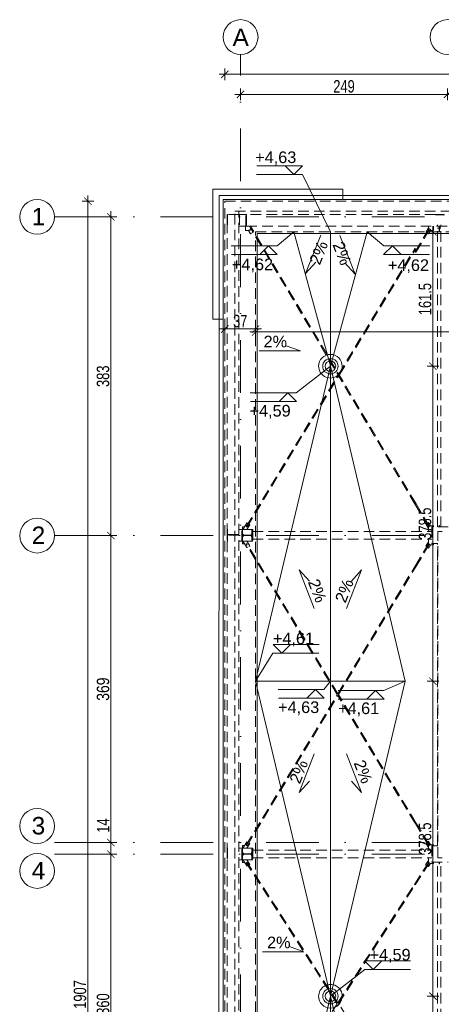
# Model space of a CAD drawing. Header units: millimetres. Extents: x -13532 to 2392, y -5241 to 5322.
# Tile 8 of 256: x -11799 to -11292, y -755 to 428. Entities that reach past the tile are written whole.
import ezdxf

# ---------------------------------------------------------------- set-up
doc = ezdxf.new("R2010")
doc.units = ezdxf.units.MM
doc.linetypes.add('DASHED', pattern=[19.05, 12.7, -6.35])
doc.linetypes.add('KRESKAKROPKA2', pattern=[12.7, 6.35, -3.175, 0, -3.175])
doc.layers.get('0').update_dxf_attribs({"lineweight": 9, "true_color": 0x939393})
doc.layers.get('Defpoints').update_dxf_attribs({"true_color": 0xdae6d4})
for name, color, linetype, lineweight, true_color in [('a___wymiary', 7, 'Continuous', 5, 0x666666), ('KONSTRUKCJA - CIE - AGP1', 7, 'Continuous', 5, 0xbfbfbf), ('OPIS - AGP1', 7, 'Continuous', 0, 0x7f7f7f), ('OSI', 7, 'KRESKAKROPKA2', 5, 0x7f7f7f), ('wymiary', 7, 'Continuous', 5, 0x7f7f7f), ('WYMIARY - AGP1', 7, 'Continuous', 5, 0x716d5a)]:
    doc.layers.add(name, color=color, linetype=linetype, lineweight=lineweight, true_color=true_color)
for name, color, linetype, lineweight in [('cz-sr', 150, 'Continuous', 15), ('dach', 151, 'Continuous', 9), ('dach yo', 220, 'Continuous', 13), ('LINII', 7, 'Continuous', 15), ('Wymiarowanie - Poziomy - AGP1', 172, 'Continuous', 5)]:
    doc.layers.add(name, color=color, linetype=linetype, lineweight=lineweight)
doc.styles.add('ARIAL', font='arial.ttf', dxfattribs={"width": 0.8})
doc.styles.add('ARIAL NARROW', font='ARIALN.TTF', dxfattribs={"width": 0.9})
doc.styles.add('GENERATED_STYLE_2', font='ARIAL.TTF', dxfattribs={"width": 0.999153})
doc.dimstyles.new('wymiary agp1', dxfattribs={"dimtxt": 15, "dimasz": 5, "dimexe": 5, "dimexo": 5, "dimgap": 1.8, "dimtad": 1, "dimdec": 3, "dimrnd": 0.5, "dimdsep": 46, "dimtxsty": 'ARIAL NARROW', "dimblk": 'znacznik', "dimcen": 1.5, "dimse1": 1, "dimse2": 1, "dimclrd": 256, "dimclre": 256, "dimazin": 0, "dimtfac": 1, "dimtdec": 3, "dimtmove": 1, "dimatfit": 3, "dimldrblk": 'znacznik', "dimfxl": 1000, "dimfxlon": 1, "dimlwd": -1, "dimarcsym": 0})

# ---------------------------------------------------------------- blocks, each defined once
blk = doc.blocks.new('Z$W@#173E0F83')
at = {"layer": 'cz-sr'}
for p, q in [((142.4, 13.9), (142.4, 1.4)), ((-14, -142.5), (-1.5, -142.5))]:
    blk.add_line(p, q, dxfattribs=at)
for points in [[(142.4, 13.9), (-14, 13.9), (-14, -142.5)], [(142.4, 6.4), (-6.5, 6.4), (-6.5, -142.5)], [(142.4, 1.4), (-1.5, 1.4), (-1.5, -142.5)]]:
    blk.add_lwpolyline(points, dxfattribs=at)
blk = doc.blocks.new('osi')
at = {"layer": 'OSI', "ltscale": 10}
for p, q in [((-11533.2, 845.9), (-11533.2, 3158.9)), ((-11756.7, 2963.9), (-9340.1, 2963.9)), ((-11756.7, 2580.9), (-9340.1, 2580.9)), ((-11756.7, 2211.9), (-9340.1, 2211.9)), ((-11756.7, 2197.9), (-9340.1, 2197.9))]:
    blk.add_line(p, q, dxfattribs=at)
at = {"layer": 'OSI', "linetype": 'Continuous'}
for centre in [(-11533.2, 3179.9), (-11284.4, 3179.9), (-11777.7, 2963.9), (-11777.7, 2580.9), (-11777.7, 2231.9), (-11777.7, 2177.9)]:
    blk.add_circle(centre, 21, dxfattribs=at)
at = {"layer": 'LINII', "color": 18, "true_color": 0x000000, "char_height": 21, "attachment_point": 1, "style": 'ARIAL'}
for s, insert, width in [('{\\W1;A}', (-11542.8, 3190.2), 24.131), ('{\\fArial|b0|i0|c238|p34;\\W1;1}', (-11784.3, 2974.7), 20.203), ('{\\fArial|b0|i0|c238|p34;\\W1;2}', (-11784.3, 2591.7), 20.203), ('{\\fArial|b0|i0|c238|p34;\\W1;3}', (-11784.3, 2242.7), 20.203), ('{\\fArial|b0|i0|c238|p34;\\W1;4}', (-11784.3, 2188.7), 20.203)]:
    blk.add_mtext(s, dxfattribs=dict(at, insert=insert, width=width))
blk = doc.blocks.new('znacznik')
at = {"layer": 'a___wymiary'}
for p, q in [((1.39, 0), (-1.39, 0)), ((0, 1.39), (0, -1.39))]:
    blk.add_line(p, q, dxfattribs=at)
at = {"layer": 'a___wymiary', "const_width": 0.2}
blk.add_lwpolyline([(0.88, 0.88), (-0.88, -0.88)], dxfattribs=at)
blk = doc.blocks.new('*D662')
at = {"layer": 'Defpoints', "color": 0}
for p in [(-11425.1, 11.6), (-11301.9, 11.6), (-11360.6, -366.9)]:
    blk.add_point(p, dxfattribs=at)
at = {"layer": 'WYMIARY - AGP1'}
blk.add_line((-11301.9, -361.9), (-11301.9, 6.6), dxfattribs=at)
at = {"layer": 'WYMIARY - AGP1', "xscale": 5, "yscale": 5, "zscale": 5}
for p, rotation in [((-11301.9, 11.6), 90), ((-11301.9, -366.9), 270)]:
    blk.add_blockref('znacznik', p, dxfattribs=dict(at, rotation=rotation))
at = {"layer": 'WYMIARY - AGP1', "color": 18, "true_color": 0x000000, "insert": (-11311.4, -177.6), "char_height": 15, "attachment_point": 5, "rotation": 90, "style": 'ARIAL NARROW'}
blk.add_mtext('378.5', dxfattribs=at)
blk = doc.blocks.new('*D677')
at = {"layer": 'Defpoints', "color": 0}
for p in [(-11425.1, -745.4), (-11301.9, -745.4), (-11401.7, -1123.9)]:
    blk.add_point(p, dxfattribs=at)
at = {"layer": 'WYMIARY - AGP1'}
blk.add_line((-11301.9, -1118.9), (-11301.9, -750.4), dxfattribs=at)
at = {"layer": 'WYMIARY - AGP1', "xscale": 5, "yscale": 5, "zscale": 5}
for p, rotation in [((-11301.9, -745.4), 90), ((-11301.9, -1123.9), 270)]:
    blk.add_blockref('znacznik', p, dxfattribs=dict(at, rotation=rotation))
at = {"layer": 'WYMIARY - AGP1', "color": 18, "true_color": 0x000000, "insert": (-11311.4, -934.6), "char_height": 15, "attachment_point": 5, "rotation": 90, "style": 'ARIAL NARROW'}
blk.add_mtext('378.5', dxfattribs=at)
blk = doc.blocks.new('*D678')
at = {"layer": 'Defpoints', "color": 0}
for p in [(-11417.1, -366.9), (-11301.9, -366.9), (-11425.1, -745.4)]:
    blk.add_point(p, dxfattribs=at)
at = {"layer": 'WYMIARY - AGP1'}
blk.add_line((-11301.9, -740.4), (-11301.9, -371.9), dxfattribs=at)
at = {"layer": 'WYMIARY - AGP1', "xscale": 5, "yscale": 5, "zscale": 5}
for p, rotation in [((-11301.9, -366.9), 90), ((-11301.9, -745.4), 270)]:
    blk.add_blockref('znacznik', p, dxfattribs=dict(at, rotation=rotation))
at = {"layer": 'WYMIARY - AGP1', "color": 18, "true_color": 0x000000, "insert": (-11311.4, -556.1), "char_height": 15, "attachment_point": 5, "rotation": 90, "style": 'ARIAL NARROW'}
blk.add_mtext('378.5', dxfattribs=at)
blk = doc.blocks.new('*D679')
at = {"layer": 'Defpoints', "color": 0}
for p in [(-11417.4, 173), (-11301.9, 173), (-11425.1, 11.6)]:
    blk.add_point(p, dxfattribs=at)
at = {"layer": 'WYMIARY - AGP1'}
blk.add_line((-11301.9, 16.6), (-11301.9, 168), dxfattribs=at)
at = {"layer": 'WYMIARY - AGP1', "xscale": 5, "yscale": 5, "zscale": 5}
for p, rotation in [((-11301.9, 173), 90), ((-11301.9, 11.6), 270)]:
    blk.add_blockref('znacznik', p, dxfattribs=dict(at, rotation=rotation))
at = {"layer": 'WYMIARY - AGP1', "color": 18, "true_color": 0x000000, "insert": (-11311.4, 92.3), "char_height": 15, "attachment_point": 5, "rotation": 90, "style": 'ARIAL NARROW'}
blk.add_mtext('161.5', dxfattribs=at)
blk = doc.blocks.new('*D1009')
at = {"layer": 'Defpoints', "color": 0}
for p in [(-11689, -574.9), (-11561.1, -574.9), (-11563.8, -934.9)]:
    blk.add_point(p, dxfattribs=at)
at = {"layer": 'WYMIARY - AGP1'}
blk.add_line((-11689, -929.9), (-11689, -579.9), dxfattribs=at)
at = {"layer": 'WYMIARY - AGP1', "xscale": 5, "yscale": 5, "zscale": 5}
for p, rotation in [((-11689, -574.9), 90), ((-11689, -934.9), 270)]:
    blk.add_blockref('znacznik', p, dxfattribs=dict(at, rotation=rotation))
at = {"layer": 'WYMIARY - AGP1', "color": 18, "true_color": 0x000000, "insert": (-11698.5, -754.9), "char_height": 15, "attachment_point": 5, "rotation": 90, "style": 'ARIAL NARROW'}
blk.add_mtext('360', dxfattribs=at)
blk = doc.blocks.new('*D1010')
at = {"layer": 'Defpoints', "color": 0}
for p in [(-11689, -191.9), (-11565.2, -191.9), (-11572, -560.9)]:
    blk.add_point(p, dxfattribs=at)
at = {"layer": 'WYMIARY - AGP1'}
blk.add_line((-11689, -555.9), (-11689, -196.9), dxfattribs=at)
at = {"layer": 'WYMIARY - AGP1', "xscale": 5, "yscale": 5, "zscale": 5}
for p, rotation in [((-11689, -191.9), 90), ((-11689, -560.9), 270)]:
    blk.add_blockref('znacznik', p, dxfattribs=dict(at, rotation=rotation))
at = {"layer": 'WYMIARY - AGP1', "color": 18, "true_color": 0x000000, "insert": (-11698.5, -376.4), "char_height": 15, "attachment_point": 5, "rotation": 90, "style": 'ARIAL'}
blk.add_mtext('369', dxfattribs=at)
blk = doc.blocks.new('*D1011')
at = {"layer": 'Defpoints', "color": 0}
for p in [(-11689, 191.1), (-11572, 191.1), (-11565.2, -191.9)]:
    blk.add_point(p, dxfattribs=at)
at = {"layer": 'WYMIARY - AGP1'}
blk.add_line((-11689, -186.9), (-11689, 186.1), dxfattribs=at)
at = {"layer": 'WYMIARY - AGP1', "xscale": 5, "yscale": 5, "zscale": 5}
for p, rotation in [((-11689, 191.1), 90), ((-11689, -191.9), 270)]:
    blk.add_blockref('znacznik', p, dxfattribs=dict(at, rotation=rotation))
at = {"layer": 'WYMIARY - AGP1', "color": 18, "true_color": 0x000000, "insert": (-11698.5, -0.4), "char_height": 15, "attachment_point": 5, "rotation": 90, "style": 'ARIAL NARROW'}
blk.add_mtext('383', dxfattribs=at)
blk = doc.blocks.new('*D1012')
at = {"layer": 'Defpoints', "color": 0}
for p in [(-10296.7, 362.5), (-11552.1, 173.8), (-10296.7, 169.6)]:
    blk.add_point(p, dxfattribs=at)
at = {"layer": 'WYMIARY - AGP1'}
blk.add_line((-11547.1, 362.5), (-10301.7, 362.5), dxfattribs=at)
at = {"layer": 'WYMIARY - AGP1', "xscale": 5, "yscale": 5, "zscale": 5, "rotation": 180}
blk.add_blockref('znacznik', (-11552.1, 362.5), dxfattribs=at)
at = {"layer": 'WYMIARY - AGP1', "xscale": 5, "yscale": 5, "zscale": 5}
blk.add_blockref('znacznik', (-10296.7, 362.5), dxfattribs=at)
at = {"layer": 'WYMIARY - AGP1', "color": 18, "true_color": 0x000000, "insert": (-10892.8, 371.9), "char_height": 15, "attachment_point": 5, "style": 'ARIAL NARROW'}
blk.add_mtext('1255.5', dxfattribs=at)
blk = doc.blocks.new('*D1013')
at = {"layer": 'Defpoints', "color": 0}
for p in [(-11284.4, 338.4), (-11284.4, 237), (-11533.2, 223.4)]:
    blk.add_point(p, dxfattribs=at)
at = {"layer": 'WYMIARY - AGP1'}
blk.add_line((-11528.2, 338.4), (-11289.4, 338.4), dxfattribs=at)
at = {"layer": 'WYMIARY - AGP1', "xscale": 5, "yscale": 5, "zscale": 5, "rotation": 180}
blk.add_blockref('znacznik', (-11533.2, 338.4), dxfattribs=at)
at = {"layer": 'WYMIARY - AGP1', "xscale": 5, "yscale": 5, "zscale": 5}
blk.add_blockref('znacznik', (-11284.4, 338.4), dxfattribs=at)
at = {"layer": 'WYMIARY - AGP1', "color": 18, "true_color": 0x000000, "insert": (-11408.8, 347.9), "char_height": 15, "attachment_point": 5, "style": 'ARIAL NARROW'}
blk.add_mtext('249', dxfattribs=at)
blk = doc.blocks.new('*D1014')
at = {"layer": 'Defpoints', "color": 0}
for p in [(-11544.8, 210), (-11716.7, -1696.9), (-11544.8, -1696.9)]:
    blk.add_point(p, dxfattribs=at)
at = {"layer": 'WYMIARY - AGP1'}
blk.add_line((-11716.7, 205), (-11716.7, -1691.9), dxfattribs=at)
at = {"layer": 'WYMIARY - AGP1', "xscale": 5, "yscale": 5, "zscale": 5}
for p, rotation in [((-11716.7, 210), 90), ((-11716.7, -1696.9), 270)]:
    blk.add_blockref('znacznik', p, dxfattribs=dict(at, rotation=rotation))
at = {"layer": 'WYMIARY - AGP1', "color": 18, "true_color": 0x000000, "insert": (-11726.2, -743.4), "char_height": 15, "attachment_point": 5, "rotation": 90, "style": 'ARIAL NARROW'}
blk.add_mtext('1907', dxfattribs=at)
blk = doc.blocks.new('dffdh')
at = {"layer": 'KONSTRUKCJA - CIE - AGP1', "linetype": 'DASHED'}
for p, q in [((-32771, 7468.4), (-32771, 7857.4)), ((-32784.6, 7853.1), (-32785, 7853.1)), ((-32785, 7853.1), (-32785, 7839.1)), ((-32771, 7853.1), (-32784.6, 7853.1)), ((-32784.6, 7853.1), (-32784.6, 7839.1)), ((-32771, 7853.1), (-32770.2, 7853.1)), ((-32762.7, 7853.1), (-32770.2, 7853.1)), ((-32770.2, 7853.1), (-32770.2, 7839.1)), ((-32762.1, 7853.1), (-32762.7, 7853.1)), ((-32762.7, 7839.1), (-32762.7, 7853.1)), ((-32762.1, 7839.1), (-32762.1, 7853.1)), ((-32534.7, 7853.1), (-32762.1, 7853.1)), ((-32762.1, 7853.1), (-32762.1, 7839.1)), ((-32534.7, 7852.7), (-32534.7, 7853.1)), ((-32523.7, 7852.7), (-32534.7, 7852.7)), ((-32524.2, 7853.1), (-32534.2, 7853.1)), ((-32534.2, 7853.1), (-32534.2, 7852.7)), ((-32785, 7843.4), (-32785, 7474.9)), ((-32784.6, 7839.1), (-32785, 7839.1)), ((-32784.6, 7839.1), (-32784.6, 7839.1)), ((-32771, 7839.1), (-32770.2, 7839.1)), ((-32770.2, 7839.1), (-32762.7, 7839.1)), ((-32763.1, 7833.8), (-32763.1, 7839.1)), ((-32759.1, 7833.8), (-32763.1, 7833.8)), ((-32762.1, 7839.1), (-32762.7, 7839.1)), ((-32762.1, 7839.1), (-32289.8, 7839.1)), ((-32759.6, 7833.8), (-32757.2, 7829.8)), ((-32759.1, 7833.8), (-32757.1, 7835.3)), ((-32559.1, 7504.5), (-32758.1, 7838.3)), ((-32758.1, 7834), (-32757.9, 7834)), ((-32757.9, 7834), (-32757.6, 7834.3)), ((-32757.6, 7834.3), (-32757.2, 7834.5)), ((-32757.2, 7834.5), (-32757.1, 7834.6)), ((-32757.1, 7835.3), (-32757.1, 7839.1)), ((-32757.1, 7837.4), (-32757.1, 7839.1)), ((-32558.1, 7505.1), (-32757.1, 7838.9)), ((-32753.8, 7831.8), (-32757.1, 7837.4)), ((-32753.8, 7831.9), (-32757.1, 7837.4)), ((-32757.1, 7835.3), (-32757.1, 7835.3)), ((-32559.3, 7808.1), (-32543.2, 7834.6)), ((-32558.3, 7807.5), (-32542.2, 7834)), ((-32546.5, 7831.9), (-32543.2, 7837.3)), ((-32543.2, 7835.3), (-32543.2, 7839.1)), ((-32541.2, 7833.8), (-32543.2, 7835.3)), ((-32543.1, 7834.5), (-32543.2, 7834.6)), ((-32543.2, 7834.6), (-32543.1, 7834.5)), ((-32543.1, 7834.5), (-32542.7, 7834.3)), ((-32542.7, 7834.3), (-32543.1, 7834.5)), ((-32540.6, 7833.8), (-32543.1, 7829.8)), ((-32543.1, 7829.8), (-32540.6, 7833.8)), ((-32542.7, 7834.3), (-32542.4, 7834)), ((-32542.4, 7834.1), (-32542.7, 7834.3)), ((-32542.2, 7834), (-32542.4, 7834.1)), ((-32542.4, 7834), (-32542.2, 7834)), ((-32537.2, 7833.8), (-32541.2, 7833.8)), ((-32537.2, 7839.1), (-32537.2, 7833.8)), ((-32537.2, 7833.8), (-32537.2, 7839.1)), ((-32537.2, 7833.8), (-32537.2, 7833.8)), ((-32532.2, 7477.4), (-32532.2, 7840.7)), ((-32532.2, 7836.4), (-32530.5, 7836.4)), ((-32530.5, 7839.1), (-32530.5, 7832.4)), ((-32530.5, 7836.9), (-32529.9, 7836.9)), ((-32529.9, 7836.9), (-32529.9, 7839.1)), ((-32529.3, 7836.9), (-32529.9, 7836.9)), ((-32529.9, 7832.4), (-32529.9, 7836.9)), ((-32529.9, 7836.4), (-32528.2, 7836.4)), ((-32529.3, 7839.1), (-32529.3, 7836.9)), ((-32528.2, 7477.4), (-32528.2, 7840.7)), ((-32757.2, 7829.8), (-32756, 7830.5)), ((-32757.2, 7829.8), (-32756, 7830.5)), ((-32757.2, 7829.8), (-32757.2, 7829.8)), ((-32755, 7831.1), (-32753.8, 7831.9)), ((-32755, 7831.1), (-32753.8, 7831.8)), ((-32753.8, 7831.8), (-32753.8, 7831.9)), ((-32546.5, 7831.9), (-32545.3, 7831.2)), ((-32544.3, 7830.6), (-32543.1, 7829.8)), ((-32543.1, 7829.8), (-32543.1, 7829.8)), ((-32530.5, 7832.4), (-32529.9, 7832.4)), ((-32651.1, 7661.2), (-32559.3, 7812.4)), ((-32650.4, 7660), (-32558.3, 7811.8)), ((-32559.2, 7808), (-32559.3, 7808.1)), ((-32559.3, 7808.1), (-32559.2, 7808)), ((-32558.8, 7807.8), (-32559.2, 7808)), ((-32559.2, 7808), (-32558.8, 7807.8)), ((-32558.5, 7807.6), (-32558.8, 7807.8)), ((-32558.8, 7807.8), (-32558.5, 7807.6)), ((-32558.3, 7807.5), (-32558.5, 7807.6)), ((-32558.5, 7807.6), (-32558.3, 7807.5)), ((-32762.3, 7478), (-32651.8, 7660)), ((-32761.3, 7477.4), (-32651.1, 7658.9)), ((-32559.1, 7504.5), (-32559, 7504.6)), ((-32559, 7504.6), (-32559.1, 7504.5)), ((-32543.2, 7477.9), (-32559.1, 7504.5)), ((-32559, 7504.6), (-32558.6, 7504.8)), ((-32558.6, 7504.8), (-32559, 7504.6)), ((-32558.6, 7504.8), (-32558.2, 7505.1)), ((-32558.2, 7505.1), (-32558.6, 7504.8)), ((-32558.2, 7505.1), (-32558.1, 7505.1)), ((-32558.1, 7505.1), (-32558.2, 7505.1)), ((-32542.2, 7478.5), (-32558.1, 7505.1)), ((-32761.4, 7482.2), (-32765.8, 7474.9)), ((-32761.5, 7474.4), (-32758, 7480.1)), ((-32758, 7480.1), (-32761.5, 7474.4)), ((-32761.4, 7482.2), (-32760.2, 7481.5)), ((-32761.4, 7482.2), (-32761.4, 7482.2)), ((-32761.4, 7482.2), (-32760.2, 7481.5)), ((-32759.2, 7480.8), (-32758, 7480.1)), ((-32759.2, 7480.8), (-32758, 7480.1)), ((-32758, 7480.1), (-32758, 7480.1)), ((-32546.5, 7480.6), (-32545.3, 7481.3)), ((-32543.2, 7475.1), (-32546.5, 7480.6)), ((-32544.2, 7482), (-32543, 7482.7)), ((-32541.2, 7478.6), (-32543.2, 7477.1)), ((-32540.6, 7478.6), (-32543, 7482.7)), ((-32543, 7482.7), (-32543, 7482.7)), ((-32543, 7482.7), (-32540.6, 7478.6)), ((-32537.2, 7478.6), (-32541.2, 7478.6)), ((-32537.2, 7477.4), (-32537.2, 7478.6)), ((-32537.2, 7477.4), (-32537.2, 7478.6)), ((-32530.5, 7477.4), (-32530.5, 7479.1)), ((-32530.5, 7479.1), (-32529.9, 7479.1)), ((-32529.9, 7479.1), (-32529.9, 7477.4)), ((-32785, 7474.9), (-32784.6, 7474.9)), ((-32784.6, 7474.4), (-32785, 7474.4)), ((-32785, 7474.4), (-32785, 7460.4)), ((-32784.6, 7474.9), (-32784.6, 7468.4)), ((-32784.6, 7467.4), (-32784.6, 7468.4)), ((-32784.6, 7468.4), (-32771, 7468.4)), ((-32771, 7467.4), (-32784.6, 7467.4)), ((-32784.6, 7467.4), (-32784.6, 7459.9)), ((-32783.1, 7468.2), (-32783.3, 7468.4)), ((-32772.1, 7467.4), (-32772.1, 7468.4)), ((-32771.7, 7467.4), (-32771.7, 7468.4)), ((-32771, 7474.4), (-32767.7, 7474.4)), ((-32771, 6724.9), (-32771, 7467.4)), ((-32767.7, 7460.4), (-32767.7, 7474.4)), ((-32767.7, 7474.4), (-32766.9, 7474.4)), ((-32766.9, 7477.7), (-32764.2, 7477.7)), ((-32766.9, 7474.4), (-32766.9, 7477.7)), ((-32766.9, 7474.4), (-32766.9, 7467.7)), ((-32765.4, 7467.7), (-32766.9, 7469.2)), ((-32766.9, 7467.7), (-32755.3, 7467.7)), ((-32755.3, 7467.1), (-32766.9, 7467.1)), ((-32766.9, 7467.1), (-32766.9, 7460.4)), ((-32766.9, 7465.6), (-32765.4, 7467.1)), ((-32766.8, 7474.4), (-32766.8, 7469.2)), ((-32755.4, 7474.4), (-32766.8, 7474.4)), ((-32766.8, 7469.2), (-32765.3, 7467.7)), ((-32765.3, 7467.1), (-32766.8, 7465.6)), ((-32765.8, 7474.9), (-32765.7, 7474.4)), ((-32762.2, 7477.9), (-32762.3, 7478)), ((-32761.8, 7477.7), (-32762.2, 7477.9)), ((-32761.4, 7477.5), (-32761.8, 7477.7)), ((-32761.3, 7477.4), (-32761.4, 7477.5)), ((-32760.9, 7474.4), (-32760.9, 7475.4)), ((-32756.9, 7467.7), (-32755.4, 7469.2)), ((-32755.4, 7465.6), (-32756.9, 7467.1)), ((-32755.4, 7469.2), (-32755.4, 7474.4)), ((-32755.4, 7474.4), (-32755.3, 7474.4)), ((-32755.3, 7467.7), (-32755.3, 7474.4)), ((-32755.3, 7474.4), (-32754.4, 7474.4)), ((-32755.3, 7460.4), (-32755.3, 7467.1)), ((-32754.4, 7474.4), (-32754.4, 7460.4)), ((-32754.4, 7462.8), (-32754.4, 7471.9)), ((-32754.4, 7471.9), (-32539.3, 7471.9)), ((-32543.1, 7478), (-32543.2, 7477.9)), ((-32543.2, 7477.9), (-32543.1, 7478)), ((-32543.2, 7477.1), (-32543.2, 7471.9)), ((-32542.7, 7478.2), (-32543.1, 7478)), ((-32543.1, 7478), (-32542.7, 7478.2)), ((-32542.3, 7478.4), (-32542.7, 7478.2)), ((-32542.7, 7478.2), (-32542.3, 7478.4)), ((-32542.3, 7478.4), (-32542.2, 7478.5)), ((-32542.2, 7478.5), (-32542.3, 7478.4)), ((-32539.3, 7477.4), (-32539.3, 7457.4)), ((-32519.3, 7477.4), (-32539.3, 7477.4)), ((-32532.1, 7079.8), (-32532.1, 7471.9)), ((-32532.1, 7471.9), (-32526.6, 7471.9)), ((-32785, 7460.4), (-32784.6, 7460.4)), ((-32785, 7459.9), (-32785, 7091.9)), ((-32784.6, 7459.9), (-32785, 7459.9)), ((-32784.6, 7459.9), (-32784.6, 7459.9)), ((-32771, 7460.4), (-32767.7, 7460.4)), ((-32766.9, 7460.4), (-32767.7, 7460.4)), ((-32766.9, 7457.1), (-32766.9, 7460.4)), ((-32766.9, 7457.1), (-32764.2, 7457.1)), ((-32766.8, 7465.6), (-32766.8, 7460.4)), ((-32766.8, 7460.4), (-32755.4, 7460.4)), ((-32765.7, 7460.4), (-32765.8, 7459.8)), ((-32765.8, 7459.8), (-32761.4, 7452.6)), ((-32762.3, 7456.7), (-32762.2, 7456.8)), ((-32652.8, 7275.9), (-32762.3, 7456.7)), ((-32762.2, 7456.8), (-32761.8, 7457)), ((-32761.8, 7457), (-32761.4, 7457.3)), ((-32758, 7454.6), (-32761.5, 7460.4)), ((-32758, 7454.6), (-32761.5, 7460.4)), ((-32761.4, 7457.3), (-32761.3, 7457.3)), ((-32652.1, 7277), (-32761.3, 7457.3)), ((-32760.9, 7459.4), (-32760.9, 7460.4)), ((-32755.4, 7460.4), (-32755.4, 7465.6)), ((-32755.4, 7460.4), (-32755.3, 7460.4)), ((-32754.4, 7460.4), (-32755.3, 7460.4)), ((-32754.4, 7462.8), (-32539.3, 7462.8)), ((-32559.3, 7430.3), (-32543.2, 7456.9)), ((-32558.3, 7429.7), (-32542.2, 7456.2)), ((-32546.5, 7454.2), (-32543.2, 7459.7)), ((-32543.2, 7457.6), (-32543.2, 7462.8)), ((-32541.2, 7456.1), (-32543.2, 7457.6)), ((-32543.1, 7456.8), (-32543.2, 7456.9)), ((-32543.2, 7456.9), (-32543.1, 7456.8)), ((-32543.1, 7456.8), (-32542.7, 7456.5)), ((-32542.7, 7456.6), (-32543.1, 7456.8)), ((-32540.6, 7456.1), (-32543.1, 7452.1)), ((-32543.1, 7452.1), (-32540.6, 7456.1)), ((-32542.3, 7456.3), (-32542.7, 7456.6)), ((-32542.7, 7456.5), (-32542.4, 7456.3)), ((-32542.4, 7456.3), (-32542.2, 7456.2)), ((-32542.2, 7456.2), (-32542.3, 7456.3)), ((-32537.2, 7456.1), (-32541.2, 7456.1)), ((-32539.3, 7457.4), (-32532.1, 7457.4)), ((-32537.2, 7457.4), (-32537.2, 7456.1)), ((-32537.2, 7456.1), (-32537.2, 7457.4)), ((-32537.2, 7456.1), (-32537.2, 7456.1)), ((-32532.2, 7094.4), (-32532.2, 7457.4)), ((-32761.4, 7452.6), (-32760.2, 7453.3)), ((-32761.4, 7452.6), (-32760.2, 7453.3)), ((-32761.4, 7452.6), (-32761.4, 7452.6)), ((-32759.2, 7453.9), (-32758, 7454.6)), ((-32759.2, 7453.9), (-32758, 7454.6)), ((-32758, 7454.6), (-32758, 7454.6)), ((-32546.5, 7454.2), (-32545.3, 7453.5)), ((-32544.3, 7452.8), (-32543.1, 7452.1)), ((-32543.1, 7452.1), (-32543.1, 7452.1)), ((-32652.1, 7277), (-32559.3, 7430.3)), ((-32651.4, 7275.9), (-32558.3, 7429.7)), ((-32559.3, 7430.3), (-32559.1, 7430.3)), ((-32559.1, 7430.3), (-32559.3, 7430.3)), ((-32559.1, 7430.3), (-32558.8, 7430)), ((-32558.8, 7430), (-32559.1, 7430.3)), ((-32558.8, 7430), (-32558.4, 7429.8)), ((-32558.4, 7429.8), (-32558.8, 7430)), ((-32558.4, 7429.8), (-32558.3, 7429.7)), ((-32558.3, 7429.7), (-32558.4, 7429.8)), ((-32762.3, 7095), (-32652.8, 7275.9)), ((-32761.3, 7094.4), (-32652.1, 7274.7)), ((-32559.3, 7121.4), (-32652.1, 7274.7)), ((-32558.3, 7122), (-32651.4, 7275.9)), ((-32559.1, 7121.5), (-32559.3, 7121.4)), ((-32559.3, 7121.4), (-32559.1, 7121.5)), ((-32543.2, 7094.9), (-32559.3, 7121.4)), ((-32558.8, 7121.7), (-32559.1, 7121.5)), ((-32559.1, 7121.5), (-32558.8, 7121.7)), ((-32558.4, 7121.9), (-32558.8, 7121.7)), ((-32558.8, 7121.7), (-32558.4, 7121.9)), ((-32558.3, 7122), (-32558.4, 7121.9)), ((-32558.4, 7121.9), (-32558.3, 7122)), ((-32542.2, 7095.5), (-32558.3, 7122)), ((-32785, 7091.9), (-32784.6, 7091.9)), ((-32784.6, 7091.4), (-32785, 7091.4)), ((-32785, 7091.4), (-32785, 7077.4)), ((-32784.6, 7091.9), (-32784.6, 7076.9)), ((-32771, 7091.4), (-32767.7, 7091.4)), ((-32767.7, 7077.4), (-32767.7, 7091.4)), ((-32767.7, 7091.4), (-32766.9, 7091.4)), ((-32766.9, 7094.7), (-32764.2, 7094.7)), ((-32766.9, 7091.4), (-32766.9, 7094.7)), ((-32766.9, 7091.4), (-32766.9, 7084.7)), ((-32766.8, 7091.4), (-32766.8, 7086.2)), ((-32755.4, 7091.4), (-32766.8, 7091.4)), ((-32761.4, 7099.2), (-32765.8, 7091.9)), ((-32765.8, 7091.9), (-32765.7, 7091.4)), ((-32762.2, 7094.9), (-32762.3, 7095)), ((-32761.8, 7094.7), (-32762.2, 7094.9)), ((-32761.4, 7094.5), (-32761.8, 7094.7)), ((-32761.5, 7091.4), (-32758, 7097.1)), ((-32758, 7097.1), (-32761.5, 7091.4)), ((-32761.4, 7099.2), (-32760.2, 7098.5)), ((-32761.4, 7099.2), (-32761.4, 7099.2)), ((-32761.4, 7099.2), (-32760.2, 7098.5)), ((-32761.3, 7094.4), (-32761.4, 7094.5)), ((-32760.9, 7091.4), (-32760.9, 7092.4)), ((-32759.2, 7097.9), (-32758, 7097.1)), ((-32759.2, 7097.8), (-32758, 7097.1)), ((-32758, 7097.1), (-32758, 7097.1)), ((-32755.4, 7091.4), (-32755.3, 7091.4)), ((-32755.4, 7086.2), (-32755.4, 7091.4)), ((-32755.3, 7084.7), (-32755.3, 7091.4)), ((-32755.3, 7091.4), (-32754.4, 7091.4)), ((-32754.4, 7091.4), (-32754.4, 7077.4)), ((-32754.4, 7079.8), (-32754.4, 7088.9)), ((-32754.4, 7088.9), (-32539.3, 7088.9)), ((-32546.5, 7097.6), (-32545.3, 7098.3)), ((-32543.2, 7092.1), (-32546.5, 7097.6)), ((-32544.3, 7098.9), (-32543.1, 7099.7)), ((-32541.2, 7095.6), (-32543.2, 7094.1)), ((-32543.1, 7095), (-32543.2, 7094.9)), ((-32543.2, 7094.9), (-32543.1, 7095)), ((-32543.2, 7094.1), (-32543.2, 7088.9)), ((-32543.1, 7099.7), (-32543, 7099.6)), ((-32543.1, 7099.7), (-32540.6, 7095.6)), ((-32542.7, 7095.2), (-32543.1, 7095)), ((-32543.1, 7095), (-32542.7, 7095.2)), ((-32540.6, 7095.6), (-32543, 7099.6)), ((-32542.4, 7095.4), (-32542.7, 7095.2)), ((-32542.7, 7095.2), (-32542.3, 7095.4)), ((-32542.2, 7095.5), (-32542.4, 7095.4)), ((-32542.3, 7095.4), (-32542.2, 7095.5)), ((-32537.2, 7095.6), (-32541.2, 7095.6)), ((-32539.3, 7094.4), (-32539.3, 7074.4)), ((-32539.3, 7094.4), (-32532.1, 7094.4)), ((-32537.2, 7094.4), (-32537.2, 7095.6)), ((-32537.2, 7094.4), (-32537.2, 7095.6)), ((-32785, 7077.4), (-32784.6, 7077.4)), ((-32784.6, 7076.9), (-32785, 7076.9)), ((-32785, 7076.9), (-32785, 6731.9)), ((-32771, 7077.4), (-32767.7, 7077.4)), ((-32766.9, 7077.4), (-32767.7, 7077.4)), ((-32765.4, 7084.7), (-32766.9, 7086.2)), ((-32766.9, 7084.7), (-32755.3, 7084.7)), ((-32766.9, 7082.6), (-32765.4, 7084.1)), ((-32755.3, 7084.1), (-32766.9, 7084.1)), ((-32766.9, 7084.1), (-32766.9, 7077.4)), ((-32766.9, 7074.1), (-32766.9, 7077.4)), ((-32766.8, 7086.2), (-32765.3, 7084.7)), ((-32765.3, 7084.1), (-32766.8, 7082.6)), ((-32766.8, 7082.6), (-32766.8, 7077.4)), ((-32766.8, 7077.4), (-32755.4, 7077.4)), ((-32765.7, 7077.4), (-32765.8, 7076.8)), ((-32765.8, 7076.8), (-32761.2, 7069.6)), ((-32757.9, 7071.8), (-32761.5, 7077.4)), ((-32757.8, 7071.8), (-32761.4, 7077.4)), ((-32760.9, 7076.5), (-32760.9, 7077.4)), ((-32756.9, 7084.7), (-32755.4, 7086.2)), ((-32755.4, 7082.6), (-32756.9, 7084.1)), ((-32755.4, 7077.4), (-32755.4, 7082.6)), ((-32755.4, 7077.4), (-32755.3, 7077.4)), ((-32755.3, 7077.4), (-32755.3, 7084.1)), ((-32754.4, 7077.4), (-32755.3, 7077.4)), ((-32754.4, 7079.8), (-32539.3, 7079.8)), ((-32546.6, 7071.3), (-32543.2, 7076.7)), ((-32543.2, 7074.6), (-32543.2, 7079.8)), ((-32532.1, 7079.8), (-32526.6, 7079.8)), ((-32766.9, 7074.1), (-32764.1, 7074.1)), ((-32762.2, 7073.8), (-32762.1, 7073.9)), ((-32652.8, 6904.4), (-32762.2, 7073.8)), ((-32762.1, 7073.9), (-32761.7, 7074.1)), ((-32761.7, 7074.1), (-32761.4, 7074.3)), ((-32761.4, 7074.3), (-32761.2, 7074.4)), ((-32652.1, 6905.5), (-32761.2, 7074.4)), ((-32761.2, 7069.6), (-32760.1, 7070.4)), ((-32761.2, 7069.6), (-32760, 7070.4)), ((-32761.2, 7069.6), (-32761.2, 7069.6)), ((-32759, 7071), (-32757.9, 7071.8)), ((-32759, 7071), (-32757.8, 7071.8)), ((-32757.9, 7071.8), (-32757.8, 7071.8)), ((-32560.1, 7047.9), (-32543.3, 7073.9)), ((-32559.1, 7047.2), (-32542.3, 7073.3)), ((-32546.6, 7071.3), (-32545.5, 7070.6)), ((-32544.5, 7069.9), (-32543.3, 7069.2)), ((-32543.1, 7073.8), (-32543.3, 7073.9)), ((-32543.3, 7073.9), (-32543.2, 7073.8)), ((-32540.7, 7073.1), (-32543.3, 7069.2)), ((-32543.3, 7069.2), (-32540.7, 7073.1)), ((-32543.3, 7069.2), (-32543.3, 7069.2)), ((-32541.2, 7073.1), (-32543.2, 7074.6)), ((-32543.2, 7073.8), (-32542.8, 7073.6)), ((-32542.8, 7073.6), (-32543.1, 7073.8)), ((-32542.8, 7073.6), (-32542.5, 7073.4)), ((-32542.4, 7073.4), (-32542.8, 7073.6)), ((-32542.5, 7073.4), (-32542.3, 7073.3)), ((-32542.3, 7073.3), (-32542.4, 7073.4)), ((-32537.2, 7073.1), (-32541.2, 7073.1)), ((-32539.3, 7074.4), (-32519.3, 7074.4)), ((-32537.2, 7074.4), (-32537.2, 7073.1)), ((-32537.2, 7073.1), (-32537.2, 7074.4)), ((-32537.2, 7073.1), (-32537.2, 7073.1)), ((-32532.2, 6733.4), (-32532.2, 7074.4)), ((-32530.5, 7072.7), (-32530.5, 7074.4)), ((-32529.9, 7072.7), (-32530.5, 7072.7)), ((-32529.9, 7074.4), (-32529.9, 7072.7)), ((-32528.2, 6733.4), (-32528.2, 7074.4)), ((-32652.1, 6905.5), (-32560.1, 7047.9)), ((-32651.4, 6904.4), (-32559.1, 7047.2)), ((-32560.1, 7047.9), (-32560, 7047.8)), ((-32560, 7047.8), (-32560.1, 7047.9)), ((-32560, 7047.8), (-32559.6, 7047.6)), ((-32559.6, 7047.6), (-32560, 7047.8)), ((-32559.6, 7047.6), (-32559.3, 7047.3)), ((-32559.3, 7047.3), (-32559.6, 7047.6)), ((-32559.3, 7047.3), (-32559.1, 7047.2)), ((-32559.1, 7047.2), (-32559.3, 7047.3)), ((-32762.2, 6735), (-32652.8, 6904.4)), ((-32559.1, 6761.5), (-32651.4, 6904.4))]:
    blk.add_line(p, q, dxfattribs=at)
blk.add_arc((-32782.9, 7469), 0.8, 227.9963, 312.0039, dxfattribs=at)
blk = doc.blocks.new('*D5311')
at = {"layer": 'Defpoints', "color": 0}
for p in [(-11515.1, 90.8), (-10933.4, 90.8), (-10933.4, 52.8)]:
    blk.add_point(p, dxfattribs=at)
at = {"layer": 'WYMIARY - AGP1'}
blk.add_line((-11510.1, 52.8), (-10938.4, 52.8), dxfattribs=at)
at = {"layer": 'WYMIARY - AGP1', "xscale": 5, "yscale": 5, "zscale": 5, "rotation": 180}
blk.add_blockref('znacznik', (-11515.1, 52.8), dxfattribs=at)
at = {"layer": 'WYMIARY - AGP1', "xscale": 5, "yscale": 5, "zscale": 5}
blk.add_blockref('znacznik', (-10933.4, 52.8), dxfattribs=at)
at = {"layer": 'WYMIARY - AGP1', "color": 18, "true_color": 0x000000, "insert": (-11224.3, 62.2), "char_height": 15, "attachment_point": 5, "style": 'ARIAL NARROW'}
blk.add_mtext('581.5', dxfattribs=at)
blk = doc.blocks.new('*D5314')
at = {"layer": 'Defpoints', "color": 0}
for p in [(-11515.1, 56.4), (-11515.1, 14.7), (-11552.1, 7.8)]:
    blk.add_point(p, dxfattribs=at)
at = {"layer": 'WYMIARY - AGP1'}
blk.add_line((-11547.1, 56.4), (-11520.1, 56.4), dxfattribs=at)
at = {"layer": 'WYMIARY - AGP1', "xscale": 5, "yscale": 5, "zscale": 5, "rotation": 180}
blk.add_blockref('znacznik', (-11552.1, 56.4), dxfattribs=at)
at = {"layer": 'WYMIARY - AGP1', "xscale": 5, "yscale": 5, "zscale": 5}
blk.add_blockref('znacznik', (-11515.1, 56.4), dxfattribs=at)
at = {"layer": 'WYMIARY - AGP1', "color": 18, "true_color": 0x000000, "insert": (-11533.6, 65.8), "char_height": 15, "attachment_point": 5, "style": 'ARIAL NARROW'}
blk.add_mtext('37', dxfattribs=at)
blk = doc.blocks.new('*D5317')
at = {"layer": 'Defpoints', "color": 0}
for p in [(-11689, -560.9), (-11584.8, -560.9), (-11584.8, -574.9)]:
    blk.add_point(p, dxfattribs=at)
at = {"layer": 'WYMIARY - AGP1'}
for p, q in [((-11689, -560.9), (-11689, -531.2)), ((-11689, -569.9), (-11689, -565.9))]:
    blk.add_line(p, q, dxfattribs=at)
at = {"layer": 'WYMIARY - AGP1', "xscale": 5, "yscale": 5, "zscale": 5}
for p, rotation in [((-11689, -560.9), 90), ((-11689, -574.9), 270)]:
    blk.add_blockref('znacznik', p, dxfattribs=dict(at, rotation=rotation))
at = {"layer": 'WYMIARY - AGP1', "color": 18, "true_color": 0x000000, "insert": (-11698.4, -540.4), "char_height": 15, "attachment_point": 5, "rotation": 90, "style": 'ARIAL NARROW'}
blk.add_mtext('14', dxfattribs=at)

msp = doc.modelspace()

# ---------------------------------------------------------------- linework, layer by layer
at = {"layer": 'dach'}
for p, q in [((-11559.1262, -1703.877), (-11559.1066, 217.0354)), ((-11559.1066, 217.0354), (-10289.7067, 217.0354)), ((-11554.101, -1698.877), (-11554.1066, 212.0358)), ((-11554.1066, 212.0358), (-10294.7067, 212.0358)), ((-11513.1066, 171.0391), (-10335.7067, 171.1332)), ((-11513.1066, -1657.877), (-11513.1066, 171.0391))]:
    msp.add_line(p, q, dxfattribs=at)
at = {"layer": 'dach', "linetype": 'DASHED'}
for p, q in [((-11552.1066, 210.036), (-10296.7067, 210.136)), ((-11552.1066, -1696.8766), (-11552.1066, 210.036)), ((-11540.1066, 198.0369), (-10308.7067, 198.135)), ((-11540.1066, -1684.877), (-11540.1066, 198.0369)), ((-11515.1066, 173.0389), (-10333.7067, 173.1333)), ((-11515.1066, -1659.877), (-11515.1066, 173.0389))]:
    msp.add_line(p, q, dxfattribs=at)
at = {"layer": 'dach yo'}
for p, q in [((-11469.1066, 173.0533), (-11425.1105, 11.6259)), ((-11381.1021, 173.0496), (-11425.1105, 11.6259)), ((-11425.1066, -1659.877), (-11425.1066, 173.0533)), ((-11425.1066, 11.6424), (-11515.1066, -366.8665)), ((-11335.1066, -366.8665), (-11425.1066, 11.6424)), ((-11515.1066, -366.8593), (-11425.1066, -366.8593)), ((-11425.1066, -745.3681), (-11515.1066, -366.8593)), ((-11335.1066, -366.8593), (-11425.1066, -745.3681)), ((-11335.1066, -366.8593), (-11425.1066, -366.8593))]:
    msp.add_line(p, q, dxfattribs=at)
msp.add_lwpolyline([(-11515.1066, -1123.877), (-11425.1066, -745.3717), (-11335.1066, -1123.877)], dxfattribs=at)
at = {"layer": 'dach yo', "extrusion": (0, 0, -1)}
for major_axis, start_param, end_param in [((-10.0409, 10.0409), 5.497787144, 8.639379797), ((6.5266, 6.5266), 0.785398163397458, 7.068583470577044), ((4.5184, 4.5184), 0.7853981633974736, 7.06858347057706), ((-10.0409, 10.0409), 2.35619449, 5.497787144)]:
    msp.add_ellipse((-11425.1797, 11.6424), major_axis=major_axis, ratio=1, start_param=start_param, end_param=end_param, dxfattribs=at)
at = {"layer": 'dach yo'}
for major_axis, start_param, end_param in [((-10.0409, -10.0409), 2.35619449, 5.497787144), ((6.5266, -6.5266), 0.785398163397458, 7.068583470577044), ((4.5184, -4.5184), 0.7853981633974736, 7.06858347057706), ((-10.0409, -10.0409), 5.497787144, 8.639379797)]:
    msp.add_ellipse((-11425.1512, -745.4916), major_axis=major_axis, ratio=1, start_param=start_param, end_param=end_param, dxfattribs=at)
at = {"layer": 'OPIS - AGP1'}
for p, q in [((-11458.6328, 252.6237), (-11513.7651, 252.6237)), ((-11458.9191, 242.1812), (-11514.0514, 242.1812)), ((-11425.1066, 173.0533), (-11458.9191, 242.1812)), ((-11489.3485, 156.5034), (-11469.1066, 173.0533)), ((-11360.8647, 156.5034), (-11381.1066, 173.0533)), ((-11489.3485, 156.5034), (-11544.4808, 156.5034)), ((-11360.8647, 156.5034), (-11305.7324, 156.5034)), ((-11489.0622, 146.0609), (-11544.1946, 146.0609)), ((-11361.151, 146.0609), (-11306.0187, 146.0609)), ((-11425.1105, 11.6259), (-11466.3072, -20.3126)), ((-11466.3072, -20.3126), (-11521.4395, -20.3126)), ((-11466.0209, -30.7551), (-11521.1532, -30.7551)), ((-11438.8654, -322.8765), (-11493.9977, -322.8765)), ((-11494.284, -333.319), (-11515.1066, -366.8593)), ((-11439.1517, -333.319), (-11494.284, -333.319)), ((-11432.9075, -376.9039), (-11488.0398, -376.9039)), ((-11432.9075, -376.9039), (-11425.1066, -366.8593)), ((-11360.8094, -378.1958), (-11415.9417, -378.1958)), ((-11335.1066, -366.8593), (-11360.8094, -378.1958)), ((-11432.6212, -387.3464), (-11487.7535, -387.3464)), ((-11360.5231, -388.6383), (-11415.6554, -388.6383)), ((-11384.1963, -702.9907), (-11329.064, -702.9907)), ((-11425.1066, -745.3717), (-11383.91, -713.4332)), ((-11383.91, -713.4332), (-11328.7777, -713.4332))]:
    msp.add_line(p, q, dxfattribs=at)
for points in [[(-11458.6328, 252.6237), (-11469.0753, 242.1812), (-11479.5178, 252.6237)], [(-11436.8747, 169.2916), (-11454.986, 122.9927), (-11442.8382, 136.6543)], [(-11413.6984, 168.6364), (-11395.5871, 122.3375), (-11407.7349, 135.999)], [(-11489.0622, 146.0609), (-11499.5047, 156.5034), (-11509.9472, 146.0609)], [(-11361.151, 146.0609), (-11350.7085, 156.5034), (-11340.266, 146.0609)], [(-11510.944, 29.9787), (-11461.2288, 29.9787), (-11478.3769, 36.3148)], [(-11466.0209, -30.7551), (-11476.4634, -20.3126), (-11486.9059, -30.7551)], [(-11444.5336, -279.4134), (-11462.6449, -233.1145), (-11450.4971, -246.7761)], [(-11405.7661, -279.4134), (-11387.6548, -233.1145), (-11399.8026, -246.7761)], [(-11473.1127, -322.8765), (-11483.5552, -333.319), (-11493.9977, -322.8765)], [(-11432.6212, -387.3464), (-11443.0637, -376.9039), (-11453.5062, -387.3464)], [(-11360.5231, -388.6383), (-11370.9656, -378.1958), (-11381.4081, -388.6383)], [(-11444.5336, -454.3051), (-11462.6449, -500.604), (-11450.4971, -486.9425)], [(-11405.7661, -454.3051), (-11387.6548, -500.604), (-11399.8026, -486.9425)], [(-11506.8012, -692.2141), (-11457.0859, -692.2141), (-11474.2341, -685.878)], [(-11384.1963, -702.9907), (-11373.7538, -713.4332), (-11363.3113, -702.9907)]]:
    msp.add_lwpolyline(points, dxfattribs=at)

# ---------------------------------------------------------------- block references
at = {"rotation": 359.9999998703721}
msp.add_blockref('Z$W@#173E0F83', (-11552.6066, 210.6358), dxfattribs=at)
at = {"layer": 'cz-sr'}
msp.add_blockref('osi', (0, -2772.7313), dxfattribs=at)
at = {"layer": 'wymiary'}
msp.add_blockref('dffdh', (21235.8836, -7658.9495), dxfattribs=at)

# ---------------------------------------------------------------- texts
at = {"layer": 'Wymiarowanie - Poziomy - AGP1', "char_height": 14, "style": 'GENERATED_STYLE_2'}
for s, insert, attachment_point in [('+4,63', (-11466.1851, 269.8015), 3), ('+4,62', (-11494.1143, 124.4565), 9), ('+4,62', (-11356.0977, 123.5196), 7), ('2%', (-11505.4923, 48.3179), 1), ('+4,59', (-11472.953, -51.4468), 9), ('+4,61', (-11444.8654, -308.4765), 3), ('+4,63', (-11438.6212, -407.7621), 9), ('+4,61', (-11366.5231, -409.054), 9), ('2%', (-11501.3494, -673.8749), 1), ('+4,59', (-11378.1963, -688.5907), 1)]:
    msp.add_mtext(s, dxfattribs=dict(at, insert=insert, attachment_point=attachment_point))
for insert, attachment_point, rotation in [((-11427.555, 158.592), 9, 68.6355127), ((-11423.0181, 157.9368), 7, 291.3644873), ((-11429.1766, -268.7138), 3, 291.3644873), ((-11420.1571, -268.7138), 1, 68.6355127), ((-11397.5773, -465.0048), 7, 291.3644873), ((-11451.5388, -465.0048), 9, 68.6355127)]:
    msp.add_mtext('2%', dxfattribs=dict(at, insert=insert, attachment_point=attachment_point, rotation=rotation))

# ---------------------------------------------------------------- dimensions: what is measured, and where the dimension line sits
at = {"layer": 'WYMIARY - AGP1'}
dim = msp.add_linear_dim(base=(-10296.7067, 362.4867), p1=(-11552.1066, 173.8099), p2=(-10296.7067, 169.5585), dimstyle='wymiary agp1', override={"dimblk": 'znacznik', "dimclrd": 256, "dimclre": 256}, dxfattribs=at)
dim.commit()
dim.dimension.update_dxf_attribs({"geometry": '*D1012', "text_midpoint": (-10892.8498, 362.4867), "dimtype": 160})
for base, p1, p2, override, picture, middle in [((-11284.4379, 338.4017), (-11533.2059, 223.3812), (-11284.4379, 237.0283), {"dimclrd": 256, "dimclre": 256}, '*D1013', (-11408.8219, 347.8603)), ((-10933.4197, 52.7845), (-11515.1066, 90.8311), (-10933.4197, 90.8299), {"dimblk": 'znacznik'}, '*D5311', (-11224.2632, 62.2431)), ((-11515.1066, 56.359), (-11552.1066, 7.7522), (-11515.1066, 14.6679), {"dimblk": 'znacznik'}, '*D5314', (-11533.6066, 65.8176))]:
    dim = msp.add_linear_dim(base=base, p1=p1, p2=p2, dimstyle='wymiary agp1', override=override, dxfattribs=at)
    dim.commit()
    dim.dimension.update_dxf_attribs({"geometry": picture, "text_midpoint": middle})
for base, p1, p2, override, picture, middle in [((-11716.728, -1696.8769), (-11544.8042, 210.0365), (-11544.8238, -1696.8769), {"dimclrd": 256, "dimclre": 256}, '*D1014', (-11726.1866, -743.4202)), ((-11689.0372, 191.1228), (-11565.1538, -191.8772), (-11572.0482, 191.1228), {"dimblk": 'znacznik', "dimclrd": 256, "dimclre": 256}, '*D1011', (-11698.4958, -0.3772)), ((-11301.9472, 173.0467), (-11425.1105, 11.6259), (-11417.4193, 173.0467), {"dimclrd": 256, "dimclre": 256}, '*D679', (-11311.4058, 92.3363)), ((-11301.9472, 11.641), (-11360.5821, -366.8593), (-11425.1063, 11.641), {"dimblk": 'znacznik', "dimclrd": 256, "dimclre": 256}, '*D662', (-11311.4058, -177.6091)), ((-11689.0372, -191.8772), (-11572.0482, -560.8772), (-11565.1538, -191.8772), {"dimtxsty": 'ARIAL', "dimblk": 'znacznik', "dimclrd": 256, "dimclre": 256}, '*D1010', (-11698.5009, -376.3772)), ((-11301.9472, -366.8593), (-11425.1066, -745.3681), (-11417.0836, -366.8593), {"dimclrd": 256, "dimclre": 256}, '*D678', (-11311.4058, -556.1137)), ((-11689.0372, -574.8772), (-11563.7967, -934.8772), (-11561.1026, -574.8772), {"dimclrd": 256, "dimclre": 256}, '*D1009', (-11698.4958, -754.8772)), ((-11301.9472, -745.3717), (-11401.7491, -1123.877), (-11425.1066, -745.3717), {"dimclrd": 256, "dimclre": 256}, '*D677', (-11311.4058, -934.6244))]:
    dim = msp.add_linear_dim(base=base, p1=p1, p2=p2, angle=90, dimstyle='wymiary agp1', override=override, dxfattribs=at)
    dim.commit()
    dim.dimension.update_dxf_attribs({"geometry": picture, "text_midpoint": middle})
dim = msp.add_linear_dim(base=(-11689.0372, -560.8772), p1=(-11584.8338, -574.8772), p2=(-11584.8338, -560.8772), angle=90, dimstyle='wymiary agp1', dxfattribs=at)
dim.commit()
dim.dimension.update_dxf_attribs({"geometry": '*D5317', "text_midpoint": (-11689.0372, -540.3527), "dimtype": 160})

doc.saveas('drawing.dxf')
